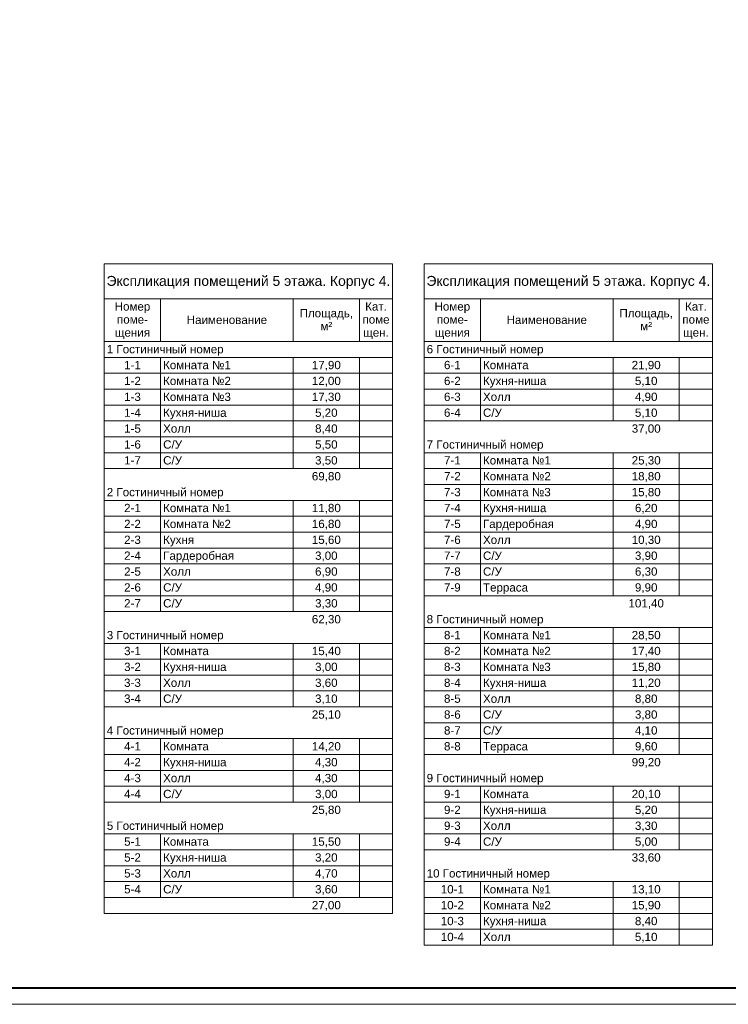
# Model space of a CAD drawing. Header units: millimetres. Extents: x -816133 to 919604, y 87941 to 147341.
# Tile 37 of 256: x -220890 to -199505, y 87941 to 117641. Entities that reach past the tile are written whole.
import ezdxf

# ---------------------------------------------------------------- set-up
doc = ezdxf.new("R2010")
doc.units = ezdxf.units.MM
doc.layers.add('A-010-M_LINE-T', color=7, linetype='Continuous', lineweight=18)
doc.layers.add('Z-000-P_SCHED', color=7, linetype='Continuous', lineweight=20)
doc.layers.add('формат', color=250, linetype='Continuous')
doc.styles.add('Arial', font='arial.ttf', dxfattribs={"width": 0.9, "height": 700})
doc.styles.add('Arial_4', font='arial.ttf', dxfattribs={"height": 3})
doc.styles.add('Arial_5', font='arial.ttf', dxfattribs={"height": 2.5})

# ---------------------------------------------------------------- blocks, each defined once
blk = doc.blocks.new('*U1162')
at = {"color": 0, "lineweight": 0}
blk.add_lwpolyline([(-841, 0), (0, 0), (0, 594), (-841, 594)], close=True, dxfattribs=at)
at = {"lineweight": 40}
blk.add_lwpolyline([(-821, 5), (-5, 5), (-5, 589), (-821, 589)], close=True, dxfattribs=at)
at = {"style": 'Arial', "width": 0.9, "flags": 8}
blk.add_attdef('FORMAT', (-36.87, 1.26), '', height=2.8, dxfattribs=at)

msp = doc.modelspace()

# ---------------------------------------------------------------- linework, layer by layer
at = {"layer": 'A-010-M_LINE-T'}
for p, q in [((-218336, 110280), (-218336, 109221)), ((-209636, 110280), (-218336, 110280)), ((-209636, 109221), (-209636, 110280)), ((-208683, 110280), (-208683, 109221)), ((-199983, 110280), (-208683, 110280)), ((-199983, 109221), (-199983, 110280)), ((-218336, 109221), (-218336, 90683)), ((-218336, 109221), (-209636, 109221)), ((-216636, 109221), (-216636, 107934)), ((-212636, 109221), (-212636, 107934)), ((-210636, 109221), (-210636, 107934)), ((-209636, 109221), (-209636, 90683)), ((-208683, 109221), (-208683, 89725)), ((-208683, 109221), (-199983, 109221)), ((-206983, 109221), (-206983, 107934)), ((-202983, 109221), (-202983, 107934)), ((-200983, 109221), (-200983, 107934)), ((-199983, 109221), (-199983, 89725)), ((-216636, 107934), (-218336, 107934)), ((-212636, 107934), (-216636, 107934)), ((-210636, 107934), (-212636, 107934)), ((-209636, 107934), (-210636, 107934)), ((-206983, 107934), (-208683, 107934)), ((-202983, 107934), (-206983, 107934)), ((-200983, 107934), (-202983, 107934)), ((-199983, 107934), (-200983, 107934)), ((-216636, 107455), (-218336, 107455)), ((-212636, 107455), (-216636, 107455)), ((-216636, 107455), (-216636, 106975)), ((-210636, 107455), (-212636, 107455)), ((-212636, 107455), (-212636, 106975)), ((-209636, 107455), (-210636, 107455)), ((-210636, 107455), (-210636, 106975)), ((-206983, 107455), (-208683, 107455)), ((-202983, 107455), (-206983, 107455)), ((-206983, 107455), (-206983, 106975)), ((-200983, 107455), (-202983, 107455)), ((-202983, 107455), (-202983, 106975)), ((-199983, 107455), (-200983, 107455)), ((-200983, 107455), (-200983, 106975)), ((-216636, 106975), (-218336, 106975)), ((-212636, 106975), (-216636, 106975)), ((-216636, 106975), (-216636, 106496)), ((-210636, 106975), (-212636, 106975)), ((-212636, 106975), (-212636, 106496)), ((-209636, 106975), (-210636, 106975)), ((-210636, 106975), (-210636, 106496)), ((-206983, 106975), (-208683, 106975)), ((-202983, 106975), (-206983, 106975)), ((-206983, 106975), (-206983, 106496)), ((-200983, 106975), (-202983, 106975)), ((-202983, 106975), (-202983, 106496)), ((-199983, 106975), (-200983, 106975)), ((-200983, 106975), (-200983, 106496)), ((-216636, 106496), (-218336, 106496)), ((-212636, 106496), (-216636, 106496)), ((-216636, 106496), (-216636, 106017)), ((-210636, 106496), (-212636, 106496)), ((-212636, 106496), (-212636, 106017)), ((-209636, 106496), (-210636, 106496)), ((-210636, 106496), (-210636, 106017)), ((-206983, 106496), (-208683, 106496)), ((-202983, 106496), (-206983, 106496)), ((-206983, 106496), (-206983, 106017)), ((-200983, 106496), (-202983, 106496)), ((-202983, 106496), (-202983, 106017)), ((-199983, 106496), (-200983, 106496)), ((-200983, 106496), (-200983, 106017)), ((-216636, 106017), (-218336, 106017)), ((-212636, 106017), (-216636, 106017)), ((-216636, 106017), (-216636, 105538)), ((-210636, 106017), (-212636, 106017)), ((-212636, 106017), (-212636, 105538)), ((-209636, 106017), (-210636, 106017)), ((-210636, 106017), (-210636, 105538)), ((-206983, 106017), (-208683, 106017)), ((-202983, 106017), (-206983, 106017)), ((-206983, 106017), (-206983, 105538)), ((-200983, 106017), (-202983, 106017)), ((-202983, 106017), (-202983, 105538)), ((-199983, 106017), (-200983, 106017)), ((-200983, 106017), (-200983, 105538)), ((-216636, 105538), (-218336, 105538)), ((-212636, 105538), (-216636, 105538)), ((-216636, 105538), (-216636, 105059)), ((-210636, 105538), (-212636, 105538)), ((-212636, 105538), (-212636, 105059)), ((-209636, 105538), (-210636, 105538)), ((-210636, 105538), (-210636, 105059)), ((-206983, 105538), (-208683, 105538)), ((-202983, 105538), (-206983, 105538)), ((-200983, 105538), (-202983, 105538)), ((-199983, 105538), (-200983, 105538)), ((-216636, 105059), (-218336, 105059)), ((-212636, 105059), (-216636, 105059)), ((-216636, 105059), (-216636, 104580)), ((-210636, 105059), (-212636, 105059)), ((-212636, 105059), (-212636, 104580)), ((-209636, 105059), (-210636, 105059)), ((-210636, 105059), (-210636, 104580)), ((-216636, 104580), (-218336, 104580)), ((-212636, 104580), (-216636, 104580)), ((-216636, 104580), (-216636, 104100)), ((-210636, 104580), (-212636, 104580)), ((-212636, 104580), (-212636, 104100)), ((-209636, 104580), (-210636, 104580)), ((-210636, 104580), (-210636, 104100)), ((-206983, 104580), (-208683, 104580)), ((-202983, 104580), (-206983, 104580)), ((-206983, 104580), (-206983, 104100)), ((-200983, 104580), (-202983, 104580)), ((-202983, 104580), (-202983, 104100)), ((-199983, 104580), (-200983, 104580)), ((-200983, 104580), (-200983, 104100)), ((-216636, 104100), (-218336, 104100)), ((-212636, 104100), (-216636, 104100)), ((-210636, 104100), (-212636, 104100)), ((-209636, 104100), (-210636, 104100)), ((-206983, 104100), (-208683, 104100)), ((-202983, 104100), (-206983, 104100)), ((-206983, 104100), (-206983, 103621)), ((-200983, 104100), (-202983, 104100)), ((-202983, 104100), (-202983, 103621)), ((-199983, 104100), (-200983, 104100)), ((-200983, 104100), (-200983, 103621)), ((-206983, 103621), (-208683, 103621)), ((-202983, 103621), (-206983, 103621)), ((-206983, 103621), (-206983, 103142)), ((-200983, 103621), (-202983, 103621)), ((-202983, 103621), (-202983, 103142)), ((-199983, 103621), (-200983, 103621)), ((-200983, 103621), (-200983, 103142)), ((-216636, 103142), (-218336, 103142)), ((-212636, 103142), (-216636, 103142)), ((-216636, 103142), (-216636, 102663)), ((-210636, 103142), (-212636, 103142)), ((-212636, 103142), (-212636, 102663)), ((-209636, 103142), (-210636, 103142)), ((-210636, 103142), (-210636, 102663)), ((-206983, 103142), (-208683, 103142)), ((-202983, 103142), (-206983, 103142)), ((-206983, 103142), (-206983, 102663)), ((-200983, 103142), (-202983, 103142)), ((-202983, 103142), (-202983, 102663)), ((-199983, 103142), (-200983, 103142)), ((-200983, 103142), (-200983, 102663)), ((-216636, 102663), (-218336, 102663)), ((-212636, 102663), (-216636, 102663)), ((-216636, 102663), (-216636, 102184)), ((-210636, 102663), (-212636, 102663)), ((-212636, 102663), (-212636, 102184)), ((-209636, 102663), (-210636, 102663)), ((-210636, 102663), (-210636, 102184)), ((-206983, 102663), (-208683, 102663)), ((-202983, 102663), (-206983, 102663)), ((-206983, 102663), (-206983, 102184)), ((-200983, 102663), (-202983, 102663)), ((-202983, 102663), (-202983, 102184)), ((-199983, 102663), (-200983, 102663)), ((-200983, 102663), (-200983, 102184)), ((-216636, 102184), (-218336, 102184)), ((-212636, 102184), (-216636, 102184)), ((-216636, 102184), (-216636, 101704)), ((-210636, 102184), (-212636, 102184)), ((-212636, 102184), (-212636, 101704)), ((-209636, 102184), (-210636, 102184)), ((-210636, 102184), (-210636, 101704)), ((-206983, 102184), (-208683, 102184)), ((-202983, 102184), (-206983, 102184)), ((-206983, 102184), (-206983, 101704)), ((-200983, 102184), (-202983, 102184)), ((-202983, 102184), (-202983, 101704)), ((-199983, 102184), (-200983, 102184)), ((-200983, 102184), (-200983, 101704)), ((-216636, 101704), (-218336, 101704)), ((-212636, 101704), (-216636, 101704)), ((-216636, 101704), (-216636, 101225)), ((-210636, 101704), (-212636, 101704)), ((-212636, 101704), (-212636, 101225)), ((-209636, 101704), (-210636, 101704)), ((-210636, 101704), (-210636, 101225)), ((-206983, 101704), (-208683, 101704)), ((-202983, 101704), (-206983, 101704)), ((-206983, 101704), (-206983, 101225)), ((-200983, 101704), (-202983, 101704)), ((-202983, 101704), (-202983, 101225)), ((-199983, 101704), (-200983, 101704)), ((-200983, 101704), (-200983, 101225)), ((-216636, 101225), (-218336, 101225)), ((-212636, 101225), (-216636, 101225)), ((-216636, 101225), (-216636, 100746)), ((-210636, 101225), (-212636, 101225)), ((-212636, 101225), (-212636, 100746)), ((-209636, 101225), (-210636, 101225)), ((-210636, 101225), (-210636, 100746)), ((-206983, 101225), (-208683, 101225)), ((-202983, 101225), (-206983, 101225)), ((-206983, 101225), (-206983, 100746)), ((-200983, 101225), (-202983, 101225)), ((-202983, 101225), (-202983, 100746)), ((-199983, 101225), (-200983, 101225)), ((-200983, 101225), (-200983, 100746)), ((-216636, 100746), (-218336, 100746)), ((-212636, 100746), (-216636, 100746)), ((-216636, 100746), (-216636, 100267)), ((-210636, 100746), (-212636, 100746)), ((-212636, 100746), (-212636, 100267)), ((-209636, 100746), (-210636, 100746)), ((-210636, 100746), (-210636, 100267)), ((-206983, 100746), (-208683, 100746)), ((-202983, 100746), (-206983, 100746)), ((-206983, 100746), (-206983, 100267)), ((-200983, 100746), (-202983, 100746)), ((-202983, 100746), (-202983, 100267)), ((-199983, 100746), (-200983, 100746)), ((-200983, 100746), (-200983, 100267)), ((-216636, 100267), (-218336, 100267)), ((-212636, 100267), (-216636, 100267)), ((-216636, 100267), (-216636, 99788)), ((-210636, 100267), (-212636, 100267)), ((-212636, 100267), (-212636, 99788)), ((-209636, 100267), (-210636, 100267)), ((-210636, 100267), (-210636, 99788)), ((-206983, 100267), (-208683, 100267)), ((-202983, 100267), (-206983, 100267)), ((-200983, 100267), (-202983, 100267)), ((-199983, 100267), (-200983, 100267)), ((-216636, 99788), (-218336, 99788)), ((-212636, 99788), (-216636, 99788)), ((-210636, 99788), (-212636, 99788)), ((-209636, 99788), (-210636, 99788)), ((-206983, 99309), (-208683, 99309)), ((-202983, 99309), (-206983, 99309)), ((-206983, 99309), (-206983, 98829)), ((-200983, 99309), (-202983, 99309)), ((-202983, 99309), (-202983, 98829)), ((-199983, 99309), (-200983, 99309)), ((-200983, 99309), (-200983, 98829)), ((-216636, 98829), (-218336, 98829)), ((-212636, 98829), (-216636, 98829)), ((-216636, 98829), (-216636, 98350)), ((-210636, 98829), (-212636, 98829)), ((-212636, 98829), (-212636, 98350)), ((-209636, 98829), (-210636, 98829)), ((-210636, 98829), (-210636, 98350)), ((-206983, 98829), (-208683, 98829)), ((-202983, 98829), (-206983, 98829)), ((-206983, 98829), (-206983, 98350)), ((-200983, 98829), (-202983, 98829)), ((-202983, 98829), (-202983, 98350)), ((-199983, 98829), (-200983, 98829)), ((-200983, 98829), (-200983, 98350)), ((-216636, 98350), (-218336, 98350)), ((-212636, 98350), (-216636, 98350)), ((-216636, 98350), (-216636, 97871)), ((-210636, 98350), (-212636, 98350)), ((-212636, 98350), (-212636, 97871)), ((-209636, 98350), (-210636, 98350)), ((-210636, 98350), (-210636, 97871)), ((-206983, 98350), (-208683, 98350)), ((-202983, 98350), (-206983, 98350)), ((-206983, 98350), (-206983, 97871)), ((-200983, 98350), (-202983, 98350)), ((-202983, 98350), (-202983, 97871)), ((-199983, 98350), (-200983, 98350)), ((-200983, 98350), (-200983, 97871)), ((-216636, 97871), (-218336, 97871)), ((-212636, 97871), (-216636, 97871)), ((-216636, 97871), (-216636, 97392)), ((-210636, 97871), (-212636, 97871)), ((-212636, 97871), (-212636, 97392)), ((-209636, 97871), (-210636, 97871)), ((-210636, 97871), (-210636, 97392)), ((-206983, 97871), (-208683, 97871)), ((-202983, 97871), (-206983, 97871)), ((-206983, 97871), (-206983, 97392)), ((-200983, 97871), (-202983, 97871)), ((-202983, 97871), (-202983, 97392)), ((-199983, 97871), (-200983, 97871)), ((-200983, 97871), (-200983, 97392)), ((-216636, 97392), (-218336, 97392)), ((-212636, 97392), (-216636, 97392)), ((-216636, 97392), (-216636, 96913)), ((-210636, 97392), (-212636, 97392)), ((-212636, 97392), (-212636, 96913)), ((-209636, 97392), (-210636, 97392)), ((-210636, 97392), (-210636, 96913)), ((-206983, 97392), (-208683, 97392)), ((-202983, 97392), (-206983, 97392)), ((-206983, 97392), (-206983, 96913)), ((-200983, 97392), (-202983, 97392)), ((-202983, 97392), (-202983, 96913)), ((-199983, 97392), (-200983, 97392)), ((-200983, 97392), (-200983, 96913)), ((-216636, 96913), (-218336, 96913)), ((-212636, 96913), (-216636, 96913)), ((-210636, 96913), (-212636, 96913)), ((-209636, 96913), (-210636, 96913)), ((-206983, 96913), (-208683, 96913)), ((-202983, 96913), (-206983, 96913)), ((-206983, 96913), (-206983, 96433)), ((-200983, 96913), (-202983, 96913)), ((-202983, 96913), (-202983, 96433)), ((-199983, 96913), (-200983, 96913)), ((-200983, 96913), (-200983, 96433)), ((-206983, 96433), (-208683, 96433)), ((-202983, 96433), (-206983, 96433)), ((-206983, 96433), (-206983, 95954)), ((-200983, 96433), (-202983, 96433)), ((-202983, 96433), (-202983, 95954)), ((-199983, 96433), (-200983, 96433)), ((-200983, 96433), (-200983, 95954)), ((-216636, 95954), (-218336, 95954)), ((-212636, 95954), (-216636, 95954)), ((-216636, 95954), (-216636, 95475)), ((-210636, 95954), (-212636, 95954)), ((-212636, 95954), (-212636, 95475)), ((-209636, 95954), (-210636, 95954)), ((-210636, 95954), (-210636, 95475)), ((-206983, 95954), (-208683, 95954)), ((-202983, 95954), (-206983, 95954)), ((-206983, 95954), (-206983, 95475)), ((-200983, 95954), (-202983, 95954)), ((-202983, 95954), (-202983, 95475)), ((-199983, 95954), (-200983, 95954)), ((-200983, 95954), (-200983, 95475)), ((-216636, 95475), (-218336, 95475)), ((-212636, 95475), (-216636, 95475)), ((-216636, 95475), (-216636, 94996)), ((-210636, 95475), (-212636, 95475)), ((-212636, 95475), (-212636, 94996)), ((-209636, 95475), (-210636, 95475)), ((-210636, 95475), (-210636, 94996)), ((-206983, 95475), (-208683, 95475)), ((-202983, 95475), (-206983, 95475)), ((-200983, 95475), (-202983, 95475)), ((-199983, 95475), (-200983, 95475)), ((-216636, 94996), (-218336, 94996)), ((-212636, 94996), (-216636, 94996)), ((-216636, 94996), (-216636, 94517)), ((-210636, 94996), (-212636, 94996)), ((-212636, 94996), (-212636, 94517)), ((-209636, 94996), (-210636, 94996)), ((-210636, 94996), (-210636, 94517)), ((-216636, 94517), (-218336, 94517)), ((-212636, 94517), (-216636, 94517)), ((-216636, 94517), (-216636, 94038)), ((-210636, 94517), (-212636, 94517)), ((-212636, 94517), (-212636, 94038)), ((-209636, 94517), (-210636, 94517)), ((-210636, 94517), (-210636, 94038)), ((-206983, 94517), (-208683, 94517)), ((-202983, 94517), (-206983, 94517)), ((-206983, 94517), (-206983, 94038)), ((-200983, 94517), (-202983, 94517)), ((-202983, 94517), (-202983, 94038)), ((-199983, 94517), (-200983, 94517)), ((-200983, 94517), (-200983, 94038)), ((-216636, 94038), (-218336, 94038)), ((-212636, 94038), (-216636, 94038)), ((-210636, 94038), (-212636, 94038)), ((-209636, 94038), (-210636, 94038)), ((-206983, 94038), (-208683, 94038)), ((-202983, 94038), (-206983, 94038)), ((-206983, 94038), (-206983, 93558)), ((-200983, 94038), (-202983, 94038)), ((-202983, 94038), (-202983, 93558)), ((-199983, 94038), (-200983, 94038)), ((-200983, 94038), (-200983, 93558)), ((-206983, 93558), (-208683, 93558)), ((-202983, 93558), (-206983, 93558)), ((-206983, 93558), (-206983, 93079)), ((-200983, 93558), (-202983, 93558)), ((-202983, 93558), (-202983, 93079)), ((-199983, 93558), (-200983, 93558)), ((-200983, 93558), (-200983, 93079)), ((-216636, 93079), (-218336, 93079)), ((-212636, 93079), (-216636, 93079)), ((-216636, 93079), (-216636, 92600)), ((-210636, 93079), (-212636, 93079)), ((-212636, 93079), (-212636, 92600)), ((-209636, 93079), (-210636, 93079)), ((-210636, 93079), (-210636, 92600)), ((-206983, 93079), (-208683, 93079)), ((-202983, 93079), (-206983, 93079)), ((-206983, 93079), (-206983, 92600)), ((-200983, 93079), (-202983, 93079)), ((-202983, 93079), (-202983, 92600)), ((-199983, 93079), (-200983, 93079)), ((-200983, 93079), (-200983, 92600)), ((-216636, 92600), (-218336, 92600)), ((-212636, 92600), (-216636, 92600)), ((-216636, 92600), (-216636, 92121)), ((-210636, 92600), (-212636, 92600)), ((-212636, 92600), (-212636, 92121)), ((-209636, 92600), (-210636, 92600)), ((-210636, 92600), (-210636, 92121)), ((-206983, 92600), (-208683, 92600)), ((-202983, 92600), (-206983, 92600)), ((-200983, 92600), (-202983, 92600)), ((-199983, 92600), (-200983, 92600)), ((-216636, 92121), (-218336, 92121)), ((-212636, 92121), (-216636, 92121)), ((-216636, 92121), (-216636, 91642)), ((-210636, 92121), (-212636, 92121)), ((-212636, 92121), (-212636, 91642)), ((-209636, 92121), (-210636, 92121)), ((-210636, 92121), (-210636, 91642)), ((-216636, 91642), (-218336, 91642)), ((-212636, 91642), (-216636, 91642)), ((-216636, 91642), (-216636, 91162)), ((-210636, 91642), (-212636, 91642)), ((-212636, 91642), (-212636, 91162)), ((-209636, 91642), (-210636, 91642)), ((-210636, 91642), (-210636, 91162)), ((-206983, 91642), (-208683, 91642)), ((-202983, 91642), (-206983, 91642)), ((-206983, 91642), (-206983, 91162)), ((-200983, 91642), (-202983, 91642)), ((-202983, 91642), (-202983, 91162)), ((-199983, 91642), (-200983, 91642)), ((-200983, 91642), (-200983, 91162)), ((-216636, 91162), (-218336, 91162)), ((-212636, 91162), (-216636, 91162)), ((-210636, 91162), (-212636, 91162)), ((-209636, 91162), (-210636, 91162)), ((-206983, 91162), (-208683, 91162)), ((-202983, 91162), (-206983, 91162)), ((-206983, 91162), (-206983, 90683)), ((-200983, 91162), (-202983, 91162)), ((-202983, 91162), (-202983, 90683)), ((-199983, 91162), (-200983, 91162)), ((-200983, 91162), (-200983, 90683)), ((-209636, 90683), (-218336, 90683)), ((-206983, 90683), (-208683, 90683)), ((-202983, 90683), (-206983, 90683)), ((-206983, 90683), (-206983, 90204)), ((-200983, 90683), (-202983, 90683)), ((-202983, 90683), (-202983, 90204)), ((-199983, 90683), (-200983, 90683)), ((-200983, 90683), (-200983, 90204)), ((-206983, 90204), (-208683, 90204)), ((-202983, 90204), (-206983, 90204)), ((-206983, 90204), (-206983, 89725)), ((-200983, 90204), (-202983, 90204)), ((-202983, 90204), (-202983, 89725)), ((-199983, 90204), (-200983, 90204)), ((-200983, 90204), (-200983, 89725)), ((-199983, 89725), (-208683, 89725))]:
    msp.add_line(p, q, dxfattribs=at)

# ---------------------------------------------------------------- block references
at = {"layer": 'формат', "xscale": 100, "yscale": 100, "zscale": 100}
msp.add_blockref('*U1162', (-143333, 87941), dxfattribs=at)

# ---------------------------------------------------------------- texts
at = {"layer": 'Z-000-P_SCHED', "line_spacing_factor": 0.941778}
for s, insert, char_height, width, attachment_point, style in [('Экспликация помещений 5 этажа. Корпус 4.', (-213986, 109912), 300, 10224.68, 2, 'Arial_4'), ('Экспликация помещений 5 этажа. Корпус 4.', (-204333, 109912), 300, 10224.68, 2, 'Arial_4'), ('Номер\\Pпоме-\\Pщения', (-217486, 109116), 250, 1285.52, 2, 'Arial_5'), ('Кат.\\Pпоме\\Pщен.', (-210136, 109116), 250, 979.44, 2, 'Arial_5'), ('Номер\\Pпоме-\\Pщения', (-207833, 109116), 250, 1285.52, 2, 'Arial_5'), ('Кат.\\Pпоме\\Pщен.', (-200483, 109116), 250, 979.44, 2, 'Arial_5'), ('Наименование', (-214636, 108712), 250, 2895.47, 2, 'Arial_5'), ('Площадь,\\Pм\\fArial|b0|i0|c238|p34|;²', (-211636, 108914), 250, 1925.21, 2, 'Arial_5'), ('Наименование', (-204983, 108712), 250, 2895.47, 2, 'Arial_5'), ('Площадь,\\Pм\\fArial|b0|i0|c238|p34|;²', (-201983, 108914), 250, 1925.21, 2, 'Arial_5'), ('1 Гостиничный номер', (-218261, 107828), 250, 4211.6, 1, 'Arial_5'), ('6 Гостиничный номер', (-208608, 107828), 250, 4211.6, 1, 'Arial_5'), ('1-1', (-217486, 107349), 250, 602.97, 2, 'Arial_5'), ('Комната №1', (-216561, 107349), 250, 2442.48, 1, 'Arial_5'), ('17,90', (-211636, 107349), 250, 1046.78, 2, 'Arial_5'), ('6-1', (-207833, 107349), 250, 602.97, 2, 'Arial_5'), ('Комната', (-206908, 107349), 250, 1646.69, 1, 'Arial_5'), ('21,90', (-201983, 107349), 250, 1046.78, 2, 'Arial_5'), ('1-2', (-217486, 106870), 250, 602.97, 2, 'Arial_5'), ('Комната №2', (-216561, 106870), 250, 2442.48, 1, 'Arial_5'), ('12,00', (-211636, 106870), 250, 1046.78, 2, 'Arial_5'), ('6-2', (-207833, 106870), 250, 602.97, 2, 'Arial_5'), ('Кухня-ниша', (-206908, 106870), 250, 2271.08, 1, 'Arial_5'), ('5,10', (-201983, 106870), 250, 814.16, 2, 'Arial_5'), ('1-3', (-217486, 106391), 250, 602.97, 2, 'Arial_5'), ('Комната №3', (-216561, 106391), 250, 2442.48, 1, 'Arial_5'), ('17,30', (-211636, 106391), 250, 1046.78, 2, 'Arial_5'), ('6-3', (-207833, 106391), 250, 602.97, 2, 'Arial_5'), ('Холл', (-206908, 106391), 250, 994.74, 1, 'Arial_5'), ('4,90', (-201983, 106391), 250, 814.16, 2, 'Arial_5'), ('1-4', (-217486, 105912), 250, 602.97, 2, 'Arial_5'), ('Кухня-ниша', (-216561, 105912), 250, 2271.08, 1, 'Arial_5'), ('5,20', (-211636, 105912), 250, 814.16, 2, 'Arial_5'), ('6-4', (-207833, 105912), 250, 602.97, 2, 'Arial_5'), ('С/У', (-206908, 105912), 250, 679.49, 1, 'Arial_5'), ('5,10', (-201983, 105912), 250, 814.16, 2, 'Arial_5'), ('8,40', (-211636, 105433), 250, 814.16, 2, 'Arial_5'), ('37,00', (-201983, 105433), 250, 1046.78, 2, 'Arial_5'), ('1-5', (-217486, 105433), 250, 602.97, 2, 'Arial_5'), ('Холл', (-216561, 105433), 250, 994.74, 1, 'Arial_5'), ('1-6', (-217486, 104953), 250, 602.97, 2, 'Arial_5'), ('С/У', (-216561, 104953), 250, 679.49, 1, 'Arial_5'), ('5,50', (-211636, 104953), 250, 814.16, 2, 'Arial_5'), ('7 Гостиничный номер', (-208608, 104953), 250, 4211.6, 1, 'Arial_5'), ('1-7', (-217486, 104474), 250, 602.97, 2, 'Arial_5'), ('С/У', (-216561, 104474), 250, 679.49, 1, 'Arial_5'), ('3,50', (-211636, 104474), 250, 814.16, 2, 'Arial_5'), ('7-1', (-207833, 104474), 250, 602.97, 2, 'Arial_5'), ('Комната №1', (-206908, 104474), 250, 2442.48, 1, 'Arial_5'), ('25,30', (-201983, 104474), 250, 1046.78, 2, 'Arial_5'), ('69,80', (-211636, 103995), 250, 1046.78, 2, 'Arial_5'), ('7-2', (-207833, 103995), 250, 602.97, 2, 'Arial_5'), ('Комната №2', (-206908, 103995), 250, 2442.48, 1, 'Arial_5'), ('18,80', (-201983, 103995), 250, 1046.78, 2, 'Arial_5'), ('2 Гостиничный номер', (-218261, 103516), 250, 4211.6, 1, 'Arial_5'), ('7-3', (-207833, 103516), 250, 602.97, 2, 'Arial_5'), ('Комната №3', (-206908, 103516), 250, 2442.48, 1, 'Arial_5'), ('15,80', (-201983, 103516), 250, 1046.78, 2, 'Arial_5'), ('2-1', (-217486, 103037), 250, 602.97, 2, 'Arial_5'), ('Комната №1', (-216561, 103037), 250, 2442.48, 1, 'Arial_5'), ('11,80', (-211636, 103037), 250, 1046.78, 2, 'Arial_5'), ('7-4', (-207833, 103037), 250, 602.97, 2, 'Arial_5'), ('Кухня-ниша', (-206908, 103037), 250, 2271.08, 1, 'Arial_5'), ('6,20', (-201983, 103037), 250, 814.16, 2, 'Arial_5'), ('2-2', (-217486, 102557), 250, 602.97, 2, 'Arial_5'), ('Комната №2', (-216561, 102557), 250, 2442.48, 1, 'Arial_5'), ('16,80', (-211636, 102557), 250, 1046.78, 2, 'Arial_5'), ('7-5', (-207833, 102557), 250, 602.97, 2, 'Arial_5'), ('Гардеробная', (-206908, 102557), 250, 2558.79, 1, 'Arial_5'), ('4,90', (-201983, 102557), 250, 814.16, 2, 'Arial_5'), ('2-3', (-217486, 102078), 250, 602.97, 2, 'Arial_5'), ('Кухня', (-216561, 102078), 250, 1104.93, 1, 'Arial_5'), ('15,60', (-211636, 102078), 250, 1046.78, 2, 'Arial_5'), ('7-6', (-207833, 102078), 250, 602.97, 2, 'Arial_5'), ('Холл', (-206908, 102078), 250, 994.74, 1, 'Arial_5'), ('10,30', (-201983, 102078), 250, 1046.78, 2, 'Arial_5'), ('2-4', (-217486, 101599), 250, 602.97, 2, 'Arial_5'), ('Гардеробная', (-216561, 101599), 250, 2558.79, 1, 'Arial_5'), ('3,00', (-211636, 101599), 250, 814.16, 2, 'Arial_5'), ('7-7', (-207833, 101599), 250, 602.97, 2, 'Arial_5'), ('С/У', (-206908, 101599), 250, 679.49, 1, 'Arial_5'), ('3,90', (-201983, 101599), 250, 814.16, 2, 'Arial_5'), ('2-5', (-217486, 101120), 250, 602.97, 2, 'Arial_5'), ('Холл', (-216561, 101120), 250, 994.74, 1, 'Arial_5'), ('6,90', (-211636, 101120), 250, 814.16, 2, 'Arial_5'), ('7-8', (-207833, 101120), 250, 602.97, 2, 'Arial_5'), ('С/У', (-206908, 101120), 250, 679.49, 1, 'Arial_5'), ('6,30', (-201983, 101120), 250, 814.16, 2, 'Arial_5'), ('2-6', (-217486, 100641), 250, 602.97, 2, 'Arial_5'), ('С/У', (-216561, 100641), 250, 679.49, 1, 'Arial_5'), ('4,90', (-211636, 100641), 250, 814.16, 2, 'Arial_5'), ('7-9', (-207833, 100641), 250, 602.97, 2, 'Arial_5'), ('Терраса', (-206908, 100641), 250, 1625.26, 1, 'Arial_5'), ('9,90', (-201983, 100641), 250, 814.16, 2, 'Arial_5'), ('2-7', (-217486, 100162), 250, 602.97, 2, 'Arial_5'), ('С/У', (-216561, 100162), 250, 679.49, 1, 'Arial_5'), ('3,30', (-211636, 100162), 250, 814.16, 2, 'Arial_5'), ('101,40', (-201983, 100162), 250, 1279.39, 2, 'Arial_5'), ('62,30', (-211636, 99682), 250, 1046.78, 2, 'Arial_5'), ('8 Гостиничный номер', (-208608, 99682), 250, 4211.6, 1, 'Arial_5'), ('3 Гостиничный номер', (-218261, 99203), 250, 4211.6, 1, 'Arial_5'), ('8-1', (-207833, 99203), 250, 602.97, 2, 'Arial_5'), ('Комната №1', (-206908, 99203), 250, 2442.48, 1, 'Arial_5'), ('28,50', (-201983, 99203), 250, 1046.78, 2, 'Arial_5'), ('3-1', (-217486, 98724), 250, 602.97, 2, 'Arial_5'), ('Комната', (-216561, 98724), 250, 1646.69, 1, 'Arial_5'), ('15,40', (-211636, 98724), 250, 1046.78, 2, 'Arial_5'), ('8-2', (-207833, 98724), 250, 602.97, 2, 'Arial_5'), ('Комната №2', (-206908, 98724), 250, 2442.48, 1, 'Arial_5'), ('17,40', (-201983, 98724), 250, 1046.78, 2, 'Arial_5'), ('3-2', (-217486, 98245), 250, 602.97, 2, 'Arial_5'), ('Кухня-ниша', (-216561, 98245), 250, 2271.08, 1, 'Arial_5'), ('3,00', (-211636, 98245), 250, 814.16, 2, 'Arial_5'), ('8-3', (-207833, 98245), 250, 602.97, 2, 'Arial_5'), ('Комната №3', (-206908, 98245), 250, 2442.48, 1, 'Arial_5'), ('15,80', (-201983, 98245), 250, 1046.78, 2, 'Arial_5'), ('3-3', (-217486, 97766), 250, 602.97, 2, 'Arial_5'), ('Холл', (-216561, 97766), 250, 994.74, 1, 'Arial_5'), ('3,60', (-211636, 97766), 250, 814.16, 2, 'Arial_5'), ('8-4', (-207833, 97766), 250, 602.97, 2, 'Arial_5'), ('Кухня-ниша', (-206908, 97766), 250, 2271.08, 1, 'Arial_5'), ('11,20', (-201983, 97766), 250, 1046.78, 2, 'Arial_5'), ('3-4', (-217486, 97286), 250, 602.97, 2, 'Arial_5'), ('С/У', (-216561, 97286), 250, 679.49, 1, 'Arial_5'), ('3,10', (-211636, 97286), 250, 814.16, 2, 'Arial_5'), ('8-5', (-207833, 97286), 250, 602.97, 2, 'Arial_5'), ('Холл', (-206908, 97286), 250, 994.74, 1, 'Arial_5'), ('8,80', (-201983, 97286), 250, 814.16, 2, 'Arial_5'), ('С/У', (-206908, 96807), 250, 679.49, 1, 'Arial_5'), ('25,10', (-211636, 96807), 250, 1046.78, 2, 'Arial_5'), ('8-6', (-207833, 96807), 250, 602.97, 2, 'Arial_5'), ('3,80', (-201983, 96807), 250, 814.16, 2, 'Arial_5'), ('4 Гостиничный номер', (-218261, 96328), 250, 4211.6, 1, 'Arial_5'), ('8-7', (-207833, 96328), 250, 602.97, 2, 'Arial_5'), ('С/У', (-206908, 96328), 250, 679.49, 1, 'Arial_5'), ('4,10', (-201983, 96328), 250, 814.16, 2, 'Arial_5'), ('4-1', (-217486, 95849), 250, 602.97, 2, 'Arial_5'), ('Комната', (-216561, 95849), 250, 1646.69, 1, 'Arial_5'), ('14,20', (-211636, 95849), 250, 1046.78, 2, 'Arial_5'), ('8-8', (-207833, 95849), 250, 602.97, 2, 'Arial_5'), ('Терраса', (-206908, 95849), 250, 1625.26, 1, 'Arial_5'), ('9,60', (-201983, 95849), 250, 814.16, 2, 'Arial_5'), ('4-2', (-217486, 95370), 250, 602.97, 2, 'Arial_5'), ('Кухня-ниша', (-216561, 95370), 250, 2271.08, 1, 'Arial_5'), ('4,30', (-211636, 95370), 250, 814.16, 2, 'Arial_5'), ('99,20', (-201983, 95370), 250, 1046.78, 2, 'Arial_5'), ('4-3', (-217486, 94891), 250, 602.97, 2, 'Arial_5'), ('Холл', (-216561, 94891), 250, 994.74, 1, 'Arial_5'), ('4,30', (-211636, 94891), 250, 814.16, 2, 'Arial_5'), ('9 Гостиничный номер', (-208608, 94891), 250, 4211.6, 1, 'Arial_5'), ('4-4', (-217486, 94411), 250, 602.97, 2, 'Arial_5'), ('С/У', (-216561, 94411), 250, 679.49, 1, 'Arial_5'), ('3,00', (-211636, 94411), 250, 814.16, 2, 'Arial_5'), ('9-1', (-207833, 94411), 250, 602.97, 2, 'Arial_5'), ('Комната', (-206908, 94411), 250, 1646.69, 1, 'Arial_5'), ('20,10', (-201983, 94411), 250, 1046.78, 2, 'Arial_5'), ('25,80', (-211636, 93932), 250, 1046.78, 2, 'Arial_5'), ('9-2', (-207833, 93932), 250, 602.97, 2, 'Arial_5'), ('Кухня-ниша', (-206908, 93932), 250, 2271.08, 1, 'Arial_5'), ('5,20', (-201983, 93932), 250, 814.16, 2, 'Arial_5'), ('5 Гостиничный номер', (-218261, 93453), 250, 4211.6, 1, 'Arial_5'), ('9-3', (-207833, 93453), 250, 602.97, 2, 'Arial_5'), ('Холл', (-206908, 93453), 250, 994.74, 1, 'Arial_5'), ('3,30', (-201983, 93453), 250, 814.16, 2, 'Arial_5'), ('5-1', (-217486, 92974), 250, 602.97, 2, 'Arial_5'), ('Комната', (-216561, 92974), 250, 1646.69, 1, 'Arial_5'), ('15,50', (-211636, 92974), 250, 1046.78, 2, 'Arial_5'), ('9-4', (-207833, 92974), 250, 602.97, 2, 'Arial_5'), ('С/У', (-206908, 92974), 250, 679.49, 1, 'Arial_5'), ('5,00', (-201983, 92974), 250, 814.16, 2, 'Arial_5'), ('5-2', (-217486, 92495), 250, 602.97, 2, 'Arial_5'), ('Кухня-ниша', (-216561, 92495), 250, 2271.08, 1, 'Arial_5'), ('3,20', (-211636, 92495), 250, 814.16, 2, 'Arial_5'), ('33,60', (-201983, 92495), 250, 1046.78, 2, 'Arial_5'), ('5-3', (-217486, 92016), 250, 602.97, 2, 'Arial_5'), ('Холл', (-216561, 92016), 250, 994.74, 1, 'Arial_5'), ('4,70', (-211636, 92016), 250, 814.16, 2, 'Arial_5'), ('10 Гостиничный номер', (-208608, 92016), 250, 4444.21, 1, 'Arial_5'), ('5-4', (-217486, 91536), 250, 602.97, 2, 'Arial_5'), ('С/У', (-216561, 91536), 250, 679.49, 1, 'Arial_5'), ('3,60', (-211636, 91536), 250, 814.16, 2, 'Arial_5'), ('10-1', (-207833, 91536), 250, 835.59, 2, 'Arial_5'), ('Комната №1', (-206908, 91536), 250, 2442.48, 1, 'Arial_5'), ('13,10', (-201983, 91536), 250, 1046.78, 2, 'Arial_5'), ('27,00', (-211636, 91057), 250, 1046.78, 2, 'Arial_5'), ('10-2', (-207833, 91057), 250, 835.59, 2, 'Arial_5'), ('Комната №2', (-206908, 91057), 250, 2442.48, 1, 'Arial_5'), ('15,90', (-201983, 91057), 250, 1046.78, 2, 'Arial_5'), ('10-3', (-207833, 90578), 250, 835.59, 2, 'Arial_5'), ('Кухня-ниша', (-206908, 90578), 250, 2271.08, 1, 'Arial_5'), ('8,40', (-201983, 90578), 250, 814.16, 2, 'Arial_5'), ('10-4', (-207833, 90099), 250, 835.59, 2, 'Arial_5'), ('Холл', (-206908, 90099), 250, 994.74, 1, 'Arial_5'), ('5,10', (-201983, 90099), 250, 814.16, 2, 'Arial_5')]:
    msp.add_mtext(s, dxfattribs=dict(at, insert=insert, char_height=char_height, width=width, attachment_point=attachment_point, style=style))

doc.saveas('drawing.dxf')
